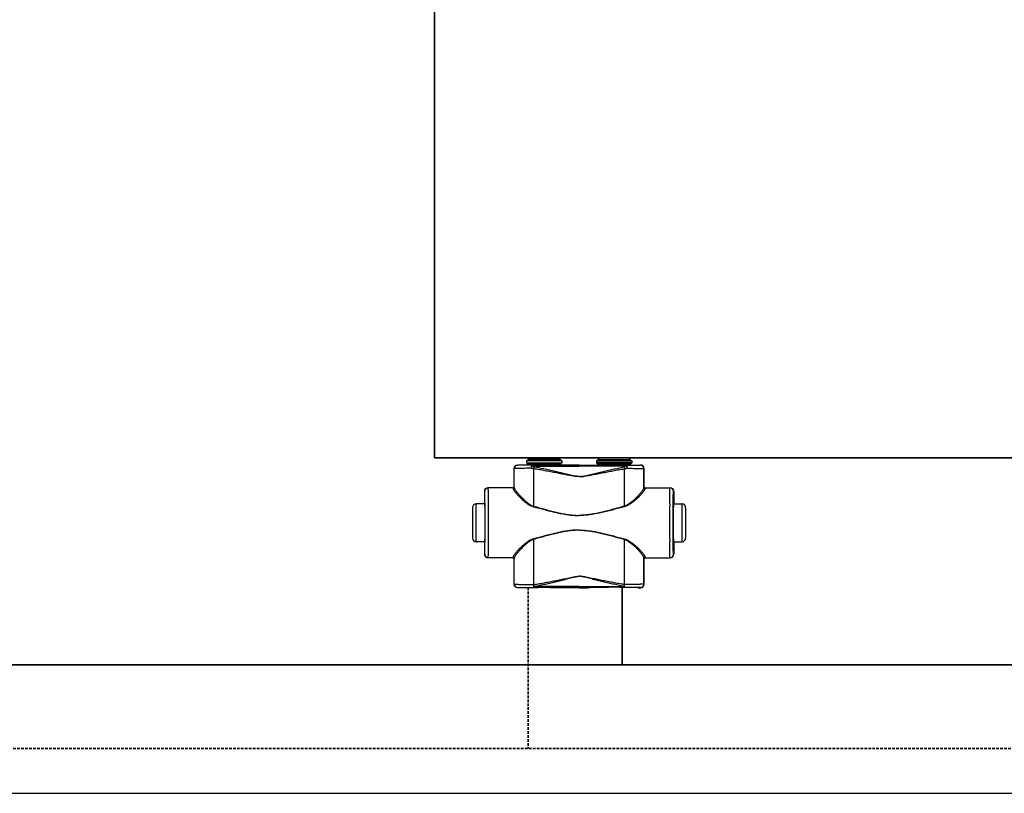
# Model space of a CAD drawing. Header units: millimetres. Extents: x -727 to 69715, y -15705 to 98123.
# Tile 12 of 256: x 3217 to 3921, y -12955 to -12402. Entities that reach past the tile are written whole.
import ezdxf

# ---------------------------------------------------------------- set-up
doc = ezdxf.new("R2010")
doc.units = ezdxf.units.MM
doc.linetypes.add('VERDECKT', pattern=[9.525, 6.35, -3.175])
for name, color, linetype, lineweight in [('UT_POTRUBI - PŘÍVOD', 1, 'Continuous', 35), ('UT_SCHÉMA_PŘÍVOD', 10, 'Continuous', 35), ('UT_SCHÉMA_ZPÁTEČKA', 172, 'VERDECKT', 35), ('UT_ZAŘÍZENÍ - OT', 3, 'Continuous', 35)]:
    doc.layers.add(name, color=color, linetype=linetype, lineweight=lineweight)

msp = doc.modelspace()

# ---------------------------------------------------------------- linework, layer by layer
at = {"color": 0, "linetype": 'Continuous'}
for p, q in [((3603.39, -12715.96), (3580.39, -12715.96)), ((3580.39, -12715.96), (3580.39, -12716.66)), ((3602.29, -12714.86), (3581.49, -12714.86)), ((3603.39, -12715.96), (3603.39, -12716.66)), ((3630.39, -12715.96), (3630.39, -12716.66)), ((3630.39, -12715.96), (3653.39, -12715.96)), ((3631.49, -12714.86), (3652.29, -12714.86)), ((3653.39, -12715.96), (3653.39, -12716.66)), ((3570.51, -12722.58), (3570.39, -12722.46)), ((3570.39, -12735.46), (3570.39, -12722.46)), ((3573.01, -12720.08), (3572.89, -12719.96)), ((3574.54, -12719.96), (3572.89, -12719.96)), ((3574.89, -12720.07), (3574.54, -12719.96)), ((3579.59, -12716.76), (3579.29, -12717.06)), ((3604.49, -12717.06), (3579.29, -12717.06)), ((3579.29, -12717.06), (3579.29, -12718.46)), ((3579.29, -12718.46), (3580.24, -12719.42)), ((3579.29, -12718.46), (3604.49, -12718.46)), ((3604.19, -12716.76), (3579.59, -12716.76)), ((3580.24, -12719.42), (3603.54, -12719.42)), ((3603.39, -12716.66), (3580.39, -12716.66)), ((3580.39, -12719.77), (3603.39, -12719.77)), ((3580.39, -12719.77), (3580.39, -12720.13)), ((3588.04, -12720.15), (3583.19, -12720.15)), ((3583.19, -12720.85), (3583.19, -12720.15)), ((3583.19, -12720.85), (3616.89, -12720.85)), ((3616.89, -12720.15), (3595.74, -12720.15)), ((3603.39, -12719.77), (3603.39, -12720.13)), ((3604.49, -12718.46), (3603.54, -12719.42)), ((3604.19, -12716.76), (3604.49, -12717.06)), ((3604.49, -12717.06), (3604.49, -12718.46)), ((3610.64, -12719.96), (3608.89, -12720.07)), ((3616.89, -12719.96), (3610.64, -12719.96)), ((3616.89, -12719.96), (3623.14, -12719.96)), ((3616.89, -12720.15), (3638.04, -12720.15)), ((3650.59, -12720.85), (3616.89, -12720.85)), ((3623.14, -12719.96), (3624.89, -12720.07)), ((3629.59, -12716.76), (3629.29, -12717.06)), ((3629.29, -12717.06), (3654.49, -12717.06)), ((3629.29, -12717.06), (3629.29, -12718.46)), ((3654.49, -12718.46), (3629.29, -12718.46)), ((3629.29, -12718.46), (3630.24, -12719.42)), ((3629.59, -12716.76), (3654.19, -12716.76)), ((3653.54, -12719.42), (3630.24, -12719.42)), ((3630.39, -12716.66), (3653.39, -12716.66)), ((3653.39, -12719.77), (3630.39, -12719.77)), ((3630.39, -12719.77), (3630.39, -12720.13)), ((3645.74, -12720.15), (3650.59, -12720.15)), ((3650.59, -12720.85), (3650.59, -12720.15)), ((3653.39, -12719.77), (3653.39, -12720.13)), ((3654.49, -12718.46), (3653.54, -12719.42)), ((3654.19, -12716.76), (3654.49, -12717.06)), ((3654.49, -12717.06), (3654.49, -12718.46)), ((3658.89, -12720.07), (3659.24, -12719.96)), ((3659.24, -12719.96), (3660.89, -12719.96)), ((3660.77, -12720.08), (3660.89, -12719.96)), ((3663.27, -12722.58), (3663.39, -12722.46)), ((3663.39, -12735.46), (3663.39, -12722.46)), ((3569.69, -12736.26), (3551.69, -12736.26)), ((3570.39, -12735.46), (3570.49, -12735.46)), ((3663.39, -12735.46), (3663.28, -12735.46)), ((3664.08, -12736.26), (3682.09, -12736.26)), ((3549.4, -12738.76), (3549.19, -12738.76)), ((3549.19, -12738.76), (3549.19, -12746.91)), ((3684.38, -12738.76), (3684.59, -12738.76)), ((3684.59, -12738.76), (3684.59, -12746.91)), ((3540.69, -12750.26), (3540.69, -12772.26)), ((3549.44, -12747.76), (3543.19, -12747.76)), ((3543.19, -12774.76), (3543.19, -12747.76)), ((3549.19, -12746.91), (3549.4, -12747.26)), ((3549.58, -12747.28), (3549.58, -12747.26)), ((3684.2, -12747.28), (3684.2, -12747.26)), ((3684.34, -12747.76), (3690.59, -12747.76)), ((3684.59, -12746.91), (3684.38, -12747.26)), ((3690.59, -12774.76), (3690.59, -12747.76)), ((3693.09, -12750.26), (3693.09, -12772.26)), ((3549.44, -12774.76), (3543.19, -12774.76)), ((3549.4, -12775.26), (3549.19, -12775.61)), ((3549.19, -12775.61), (3549.19, -12783.76)), ((3549.58, -12775.26), (3549.58, -12775.25)), ((3684.2, -12775.26), (3684.2, -12775.25)), ((3684.34, -12774.76), (3690.59, -12774.76)), ((3684.38, -12775.26), (3684.59, -12775.61)), ((3684.59, -12775.61), (3684.59, -12783.76)), ((3549.19, -12783.76), (3549.4, -12783.76)), ((3569.69, -12786.26), (3551.69, -12786.26)), ((3664.08, -12786.26), (3682.09, -12786.26)), ((3684.59, -12783.76), (3684.38, -12783.76)), ((3570.49, -12787.06), (3570.39, -12787.06)), ((3570.39, -12805.16), (3570.39, -12787.06)), ((3663.28, -12787.06), (3663.39, -12787.06)), ((3663.39, -12805.16), (3663.39, -12787.06)), ((3570.39, -12805.16), (3570.51, -12805.04)), ((3572.89, -12807.66), (3573.01, -12807.54)), ((3574.54, -12807.66), (3572.89, -12807.66)), ((3574.89, -12807.56), (3574.54, -12807.66)), ((3584.43, -12805.42), (3584.61, -12805.41)), ((3584.76, -12807.47), (3584.93, -12807.47)), ((3616.89, -12806.72), (3584.93, -12806.72)), ((3584.93, -12807.47), (3584.93, -12806.72)), ((3584.93, -12807.47), (3586.19, -12807.47)), ((3597.58, -12807.47), (3616.89, -12807.47)), ((3610.64, -12807.66), (3608.89, -12807.56)), ((3616.89, -12807.66), (3610.64, -12807.66)), ((3616.89, -12806.72), (3648.85, -12806.72)), ((3636.19, -12807.47), (3616.89, -12807.47)), ((3616.89, -12807.66), (3623.14, -12807.66)), ((3623.14, -12807.66), (3624.89, -12807.56)), ((3648.85, -12807.47), (3647.58, -12807.47)), ((3648.85, -12807.47), (3648.85, -12806.72)), ((3649.02, -12807.47), (3648.85, -12807.47)), ((3649.35, -12805.42), (3649.17, -12805.41)), ((3658.89, -12807.56), (3659.24, -12807.66)), ((3659.24, -12807.66), (3660.89, -12807.66)), ((3660.89, -12807.66), (3660.77, -12807.54)), ((3663.39, -12805.16), (3663.27, -12805.04))]:
    msp.add_line(p, q, dxfattribs=at)
msp.add_line((-727.45, -12954.69), (68024.28, -12954.69))
for centre, radius, start, end in [((3581.49, -12715.96), 1.1, 90, 180), ((3602.29, -12715.96), 1.1, 0, 90), ((3631.49, -12715.96), 1.1, 90, 180), ((3652.29, -12715.96), 1.1, 0, 90), ((3573.01, -12722.58), 2.5, 90.00246, 179.99754), ((3579.89, -12719.77), 0.5, 0, 45), ((3581.49, -12716.66), 1.1, 180, 185.21872), ((3602.29, -12716.66), 1.1, 354.78128, 0), ((3603.89, -12719.77), 0.5, 135, 180), ((3629.89, -12719.77), 0.5, 0, 45), ((3631.49, -12716.66), 1.1, 180, 185.21872), ((3652.29, -12716.66), 1.1, 354.78128, 0), ((3653.89, -12719.77), 0.5, 135, 180), ((3660.77, -12722.58), 2.5, 0.00246, 89.99754), ((3551.9, -12738.76), 2.5, 90.00225, 180.00111), ((3569.69, -12735.46), 0.8, 270.0036, 359.99724), ((3664.08, -12735.46), 0.8, 180.00276, 269.9964), ((3681.88, -12738.76), 2.5, 359.99889, 89.99775), ((3543.19, -12750.26), 2.5, 90, 180), ((1109.73, -12761.26), 2442.41, 359.68325, 0.31675), ((6124.05, -12761.26), 2442.41, 179.68325, 180.31675), ((3690.59, -12750.26), 2.5, 0, 90), ((3543.19, -12772.26), 2.5, 180, 270), ((3690.59, -12772.26), 2.5, 270, 0), ((3551.9, -12783.76), 2.5, 179.99889, 269.99775), ((3569.69, -12787.06), 0.8, 0.00276, 89.9964), ((3664.08, -12787.06), 0.8, 90.0036, 179.99724), ((3681.88, -12783.76), 2.5, 270.00225, 0.00111), ((3573.01, -12805.04), 2.5, 180.00246, 269.99754), ((3660.77, -12805.04), 2.5, 270.00246, 359.99754)]:
    msp.add_arc(centre, radius, start, end, dxfattribs=at)
at = {"color": 0, "linetype": 'Continuous', "extrusion": (0, 0, -1)}
for centre, major_axis, ratio, start_param, end_param in [((3572.89, -12722.46), (-1.77, 1.77), 0.999973, -0.785384, 0.785384), ((3591.89, -12720.07), (-17, 0), 0.005236, 4.941076, 6.283185), ((3591.89, -12720.07), (-17, 0), 0.005236, 3.141593, 4.483702), ((3551.69, -12738.76), (-2.5, 0), 0.999945, 0, 1.570796), ((3569.59, -12735.46), (-0.8, 0), 0.999986, -3.141593, -1.659157), ((3549.4, -12761.26), (0, 14), 0.010472, 0, 3.141593), ((3551.69, -12783.76), (-2.5, 0), 0.999945, -1.570796, 0), ((3569.59, -12787.06), (0.8, 0), 0.999986, -1.395381, 0), ((3572.89, -12805.16), (1.77, 1.77), 0.999973, -3.926977, -2.356208), ((3591.89, -12807.56), (-17, 0), 0.005236, 0, 1.229157), ((3591.89, -12807.56), (-17, 0), 0.005236, 1.912436, 3.141593)]:
    msp.add_ellipse(centre, major_axis=major_axis, ratio=ratio, start_param=start_param, end_param=end_param, dxfattribs=at)
at = {"color": 0, "linetype": 'Continuous'}
for centre, major_axis, ratio, start_param, end_param in [((3641.89, -12720.07), (17, 0), 0.005236, 3.141593, 4.483702), ((3641.89, -12720.07), (17, 0), 0.005236, 4.941076, 6.283185), ((3660.89, -12722.46), (1.77, 1.77), 0.999973, -0.785384, 0.785384), ((3664.19, -12735.46), (0.8, 0), 0.999986, -3.141593, -1.659157), ((3682.09, -12738.76), (2.5, 0), 0.999945, 0, 1.570796), ((3684.38, -12761.26), (0, 14), 0.010472, 0, 3.141593), ((3664.19, -12787.06), (-0.8, 0), 0.999986, -1.395381, 0), ((3682.09, -12783.76), (2.5, 0), 0.999945, -1.570796, 0), ((3641.89, -12807.56), (17, 0), 0.005236, 1.912436, 3.141593), ((3641.89, -12807.56), (17, 0), 0.005236, 0, 1.229157), ((3660.89, -12805.16), (-1.77, 1.77), 0.999973, -3.926977, -2.356208)]:
    msp.add_ellipse(centre, major_axis=major_axis, ratio=ratio, start_param=start_param, end_param=end_param, dxfattribs=at)
for points, knots in [([(3582.57, -12722.27), (3581.74, -12722.28), (3580.13, -12722.29), (3578.17, -12722.31), (3576.7, -12722.33), (3575.7, -12722.34), (3574.77, -12722.36), (3573.92, -12722.38), (3573.15, -12722.4), (3572.48, -12722.42), (3571.9, -12722.45), (3571.48, -12722.47), (3571.2, -12722.49), (3571.02, -12722.5), (3570.87, -12722.51), (3570.75, -12722.53), (3570.65, -12722.54), (3570.58, -12722.55), (3570.54, -12722.57), (3570.51, -12722.58), (3570.51, -12722.58)], [0, 0, 0, 0, 0.207034, 0.39928, 0.488214, 0.57154, 0.648707, 0.71921, 0.782588, 0.838437, 0.886403, 0.926186, 0.942933, 0.957549, 0.970012, 0.98031, 0.988432, 0.994377, 0.998178, 1, 1, 1, 1]), ([(3570.52, -12736), (3570.52, -12734.88), (3570.52, -12730.41), (3570.51, -12725.93), (3570.51, -12722.58)], [0, 0, 0, 0, 0.250733, 1, 1, 1, 1]), ([(3583.19, -12720.15), (3582.48, -12720.15), (3581.13, -12720.15), (3579.47, -12720.15), (3578.23, -12720.14), (3577.38, -12720.14), (3576.6, -12720.13), (3575.88, -12720.13), (3575.24, -12720.12), (3574.67, -12720.12), (3574.18, -12720.11), (3573.83, -12720.11), (3573.59, -12720.1), (3573.44, -12720.1), (3573.31, -12720.1), (3573.21, -12720.1), (3573.14, -12720.09), (3573.09, -12720.09), (3573.06, -12720.09), (3573.04, -12720.09), (3573.03, -12720.09), (3573.02, -12720.09), (3573.01, -12720.09), (3573.01, -12720.08)], [0, 0, 0, 0, 0.207653, 0.400343, 0.489423, 0.572844, 0.650059, 0.720565, 0.783909, 0.839692, 0.887568, 0.927242, 0.943927, 0.958477, 0.970869, 0.981088, 0.989117, 0.992306, 0.994945, 0.997032, 0.998568, 0.999554, 1, 1, 1, 1]), ([(3583.19, -12720.15), (3583.1, -12720.16), (3583, -12720.27), (3582.92, -12720.4), (3582.85, -12720.55), (3582.77, -12720.78), (3582.7, -12721.09), (3582.64, -12721.45), (3582.6, -12721.85), (3582.58, -12722.13), (3582.57, -12722.27)], [0, 0, 0, 0, 0.117156, 0.161001, 0.211236, 0.330442, 0.472834, 0.634922, 0.812344, 1, 1, 1, 1]), ([(3583.19, -12720.85), (3583.06, -12721.06), (3582.83, -12721.52), (3582.66, -12722.01), (3582.57, -12722.27)], [0, 0, 0, 0, 0.464895, 1, 1, 1, 1]), ([(3584.44, -12722.63), (3584.28, -12722.61), (3583.65, -12722.51), (3583.03, -12722.38), (3582.57, -12722.27)], [0, 0, 0, 0, 0.252579, 1, 1, 1, 1]), ([(3584.76, -12721.29), (3584.63, -12721.27), (3584.09, -12721.15), (3583.57, -12720.99), (3583.19, -12720.85)], [0, 0, 0, 0, 0.253704, 1, 1, 1, 1]), ([(3584.76, -12721.29), (3584.7, -12721.5), (3584.58, -12721.94), (3584.48, -12722.39), (3584.44, -12722.63)], [0, 0, 0, 0, 0.464569, 1, 1, 1, 1]), ([(3616.89, -12728.27), (3616.89, -12728.27), (3616.2, -12728.27), (3614.82, -12728.19), (3612.77, -12727.91), (3610.73, -12727.56), (3608.02, -12727.06), (3604.65, -12726.39), (3600.6, -12725.6), (3596.55, -12724.81), (3592.51, -12724.05), (3588.48, -12723.32), (3585.78, -12722.86), (3584.44, -12722.63)], [0.5000015, 0.5000015, 0.5000015, 0.5000015, 0.500002, 0.5313979, 0.5627848, 0.5941575, 0.6255147, 0.6881766, 0.7507583, 0.8132458, 0.8756245, 0.9378805, 1, 1, 1, 1]), ([(3584.45, -12749.41), (3584.45, -12747.17), (3584.45, -12738.24), (3584.44, -12729.32), (3584.44, -12722.63)], [0, 0, 0, 0, 0.250952, 1, 1, 1, 1]), ([(3616.89, -12728.09), (3616.89, -12728.09), (3616.54, -12728.09), (3615.85, -12728.07), (3614.48, -12727.93), (3612.78, -12727.65), (3610.76, -12727.23), (3608.75, -12726.77), (3606.74, -12726.3), (3604.07, -12725.66), (3600.73, -12724.86), (3596.74, -12723.92), (3592.74, -12723), (3588.75, -12722.12), (3586.09, -12721.57), (3584.76, -12721.29)], [0.499995, 0.499995, 0.499995, 0.499995, 0.4999958, 0.5157333, 0.5314718, 0.5629204, 0.5943483, 0.6257534, 0.6571339, 0.6884877, 0.7511054, 0.813586, 0.8759088, 0.9380534, 1, 1, 1, 1]), ([(3595.74, -12720.15), (3595.11, -12720.15), (3593.82, -12720.18), (3591.89, -12720.2), (3589.96, -12720.18), (3588.67, -12720.15), (3588.04, -12720.15)], [0, 0, 0, 0, 0.248355, 0.5, 0.751645, 1, 1, 1, 1]), ([(3616.89, -12728.09), (3616.89, -12728.09), (3617.23, -12728.09), (3617.92, -12728.07), (3619.3, -12727.93), (3621, -12727.65), (3623.02, -12727.23), (3625.03, -12726.77), (3627.04, -12726.3), (3629.71, -12725.66), (3633.05, -12724.86), (3637.04, -12723.92), (3641.04, -12723), (3645.03, -12722.12), (3647.69, -12721.57), (3649.02, -12721.29)], [0.499995, 0.499995, 0.499995, 0.499995, 0.4999958, 0.5157333, 0.5314718, 0.5629204, 0.5943483, 0.6257534, 0.6571339, 0.6884877, 0.7511054, 0.813586, 0.8759088, 0.9380534, 1, 1, 1, 1]), ([(3616.89, -12728.27), (3616.89, -12728.27), (3617.58, -12728.27), (3618.96, -12728.19), (3621.01, -12727.91), (3623.05, -12727.56), (3625.76, -12727.06), (3629.13, -12726.39), (3633.18, -12725.6), (3637.22, -12724.81), (3641.26, -12724.05), (3645.3, -12723.32), (3648, -12722.86), (3649.34, -12722.63)], [0.5000015, 0.5000015, 0.5000015, 0.5000015, 0.500002, 0.5313979, 0.5627848, 0.5941575, 0.6255147, 0.6881766, 0.7507583, 0.8132458, 0.8756245, 0.9378805, 1, 1, 1, 1]), ([(3638.04, -12720.15), (3638.67, -12720.15), (3639.96, -12720.18), (3641.89, -12720.2), (3643.82, -12720.18), (3645.11, -12720.15), (3645.74, -12720.15)], [0, 0, 0, 0, 0.248355, 0.5, 0.751645, 1, 1, 1, 1]), ([(3649.02, -12721.29), (3649.15, -12721.27), (3649.68, -12721.15), (3650.21, -12720.99), (3650.59, -12720.85)], [0, 0, 0, 0, 0.253704, 1, 1, 1, 1]), ([(3649.02, -12721.29), (3649.08, -12721.5), (3649.2, -12721.94), (3649.3, -12722.39), (3649.34, -12722.63)], [0, 0, 0, 0, 0.464569, 1, 1, 1, 1]), ([(3649.33, -12749.41), (3649.33, -12747.17), (3649.33, -12738.24), (3649.34, -12729.32), (3649.34, -12722.63)], [0, 0, 0, 0, 0.250952, 1, 1, 1, 1]), ([(3649.34, -12722.63), (3649.5, -12722.61), (3650.13, -12722.51), (3650.75, -12722.38), (3651.21, -12722.27)], [0, 0, 0, 0, 0.252579, 1, 1, 1, 1]), ([(3650.59, -12720.15), (3651.29, -12720.15), (3652.65, -12720.15), (3654.31, -12720.15), (3655.55, -12720.14), (3656.4, -12720.14), (3657.18, -12720.13), (3657.9, -12720.13), (3658.54, -12720.12), (3659.11, -12720.12), (3659.6, -12720.11), (3659.95, -12720.11), (3660.19, -12720.1), (3660.34, -12720.1), (3660.46, -12720.1), (3660.57, -12720.1), (3660.64, -12720.09), (3660.69, -12720.09), (3660.71, -12720.09), (3660.74, -12720.09), (3660.75, -12720.09), (3660.76, -12720.09), (3660.77, -12720.09), (3660.77, -12720.08)], [0, 0, 0, 0, 0.207653, 0.400343, 0.489423, 0.572844, 0.650059, 0.720565, 0.783909, 0.839692, 0.887568, 0.927242, 0.943927, 0.958477, 0.970869, 0.981088, 0.989117, 0.992306, 0.994945, 0.997032, 0.998568, 0.999554, 1, 1, 1, 1]), ([(3650.59, -12720.15), (3650.68, -12720.16), (3650.78, -12720.27), (3650.86, -12720.4), (3650.93, -12720.55), (3651, -12720.78), (3651.08, -12721.09), (3651.14, -12721.45), (3651.18, -12721.85), (3651.2, -12722.13), (3651.21, -12722.27)], [0, 0, 0, 0, 0.117156, 0.161001, 0.211236, 0.330442, 0.472834, 0.634922, 0.812344, 1, 1, 1, 1]), ([(3650.59, -12720.85), (3650.72, -12721.06), (3650.94, -12721.52), (3651.12, -12722.01), (3651.21, -12722.27)], [0, 0, 0, 0, 0.464895, 1, 1, 1, 1]), ([(3651.21, -12722.27), (3652.04, -12722.28), (3653.65, -12722.29), (3655.61, -12722.31), (3657.08, -12722.33), (3658.08, -12722.34), (3659.01, -12722.36), (3659.86, -12722.38), (3660.62, -12722.4), (3661.3, -12722.42), (3661.87, -12722.45), (3662.3, -12722.47), (3662.58, -12722.49), (3662.76, -12722.5), (3662.91, -12722.51), (3663.03, -12722.53), (3663.13, -12722.54), (3663.2, -12722.55), (3663.24, -12722.57), (3663.27, -12722.58), (3663.27, -12722.58)], [0, 0, 0, 0, 0.207034, 0.39928, 0.488214, 0.57154, 0.648707, 0.71921, 0.782588, 0.838437, 0.886403, 0.926186, 0.942933, 0.957549, 0.970012, 0.98031, 0.988432, 0.994377, 0.998178, 1, 1, 1, 1]), ([(3663.26, -12736), (3663.26, -12734.88), (3663.26, -12730.41), (3663.26, -12725.93), (3663.27, -12722.58)], [0, 0, 0, 0, 0.250733, 1, 1, 1, 1]), ([(3552.1, -12747.76), (3552.09, -12746.92), (3552.08, -12745.32), (3552.06, -12743.39), (3552.05, -12741.97), (3552.04, -12741.02), (3552.03, -12740.14), (3552.01, -12739.35), (3552, -12738.65), (3551.99, -12738.03), (3551.97, -12737.5), (3551.96, -12737.12), (3551.95, -12736.87), (3551.94, -12736.71), (3551.94, -12736.57), (3551.93, -12736.47), (3551.92, -12736.38), (3551.92, -12736.32), (3551.91, -12736.28), (3551.9, -12736.27), (3551.9, -12736.26), (3551.9, -12736.26)], [0, 0, 0, 0, 0.218984, 0.416191, 0.505653, 0.588551, 0.664564, 0.733396, 0.794781, 0.848478, 0.894279, 0.932006, 0.947796, 0.961515, 0.973152, 0.982695, 0.990138, 0.995479, 0.998726, 0.999584, 1, 1, 1, 1]), ([(3569.69, -12736.26), (3569.7, -12736.26), (3569.7, -12736.27), (3569.7, -12736.27), (3569.7, -12736.28), (3569.7, -12736.3), (3569.7, -12736.34), (3569.71, -12736.4), (3569.71, -12736.47), (3569.72, -12736.56), (3569.72, -12736.66), (3569.72, -12736.74), (3569.72, -12736.78)], [0, 0, 0, 0, 0.005122, 0.017304, 0.037118, 0.064661, 0.143035, 0.252499, 0.393016, 0.564526, 0.766907, 1, 1, 1, 1]), ([(3570.52, -12736), (3570.52, -12736.1), (3570.48, -12736.31), (3570.3, -12736.57), (3570.03, -12736.74), (3569.83, -12736.78), (3569.72, -12736.78)], [0, 0, 0, 0, 0.247572, 0.496581, 0.747591, 1, 1, 1, 1]), ([(3569.72, -12736.78), (3569.72, -12736.85), (3569.75, -12736.99), (3569.82, -12737.21), (3569.93, -12737.46), (3570.14, -12737.84), (3570.49, -12738.39), (3571.02, -12739.09), (3571.67, -12739.88), (3572.7, -12741.06), (3574.2, -12742.64), (3576.25, -12744.6), (3578.16, -12746.25), (3579.85, -12747.51), (3581.71, -12748.72), (3583.26, -12749.44), (3584.35, -12749.74)], [0, 0, 0, 0, 0.009694, 0.02127, 0.034861, 0.050494, 0.087694, 0.13227, 0.183417, 0.240322, 0.368483, 0.511765, 0.666448, 0.747227, 0.829948, 1, 1, 1, 1]), ([(3570.49, -12735.46), (3570.5, -12735.46), (3570.5, -12735.47), (3570.5, -12735.47), (3570.5, -12735.48), (3570.5, -12735.5), (3570.5, -12735.54), (3570.51, -12735.6), (3570.51, -12735.68), (3570.51, -12735.77), (3570.52, -12735.88), (3570.52, -12735.96), (3570.52, -12736)], [0, 0, 0, 0, 0.005057, 0.017214, 0.037015, 0.06455, 0.142921, 0.252392, 0.392925, 0.564459, 0.766871, 1, 1, 1, 1]), ([(3570.52, -12736), (3570.52, -12736.07), (3570.54, -12736.21), (3570.61, -12736.44), (3570.72, -12736.7), (3570.91, -12737.11), (3571.25, -12737.67), (3571.75, -12738.4), (3572.36, -12739.2), (3573.33, -12740.42), (3574.75, -12742.04), (3576.68, -12744.06), (3578.49, -12745.75), (3580.11, -12747.06), (3581.89, -12748.32), (3583.38, -12749.1), (3584.45, -12749.41)], [0, 0, 0, 0, 0.010286, 0.022433, 0.036551, 0.052653, 0.090607, 0.135698, 0.187142, 0.244158, 0.372094, 0.514728, 0.6685, 0.748767, 0.830965, 1, 1, 1, 1]), ([(3663.26, -12736), (3663.26, -12736.07), (3663.24, -12736.21), (3663.17, -12736.44), (3663.06, -12736.7), (3662.87, -12737.11), (3662.53, -12737.67), (3662.03, -12738.4), (3661.42, -12739.2), (3660.45, -12740.42), (3659.03, -12742.04), (3657.1, -12744.06), (3655.29, -12745.75), (3653.67, -12747.06), (3651.89, -12748.32), (3650.4, -12749.1), (3649.33, -12749.41)], [0, 0, 0, 0, 0.010286, 0.022433, 0.036551, 0.052653, 0.090607, 0.135698, 0.187142, 0.244158, 0.372094, 0.514728, 0.6685, 0.748767, 0.830965, 1, 1, 1, 1]), ([(3664.06, -12736.78), (3664.06, -12736.85), (3664.03, -12736.99), (3663.96, -12737.21), (3663.85, -12737.46), (3663.64, -12737.84), (3663.29, -12738.39), (3662.76, -12739.09), (3662.11, -12739.88), (3661.08, -12741.06), (3659.57, -12742.64), (3657.53, -12744.6), (3655.62, -12746.25), (3653.92, -12747.51), (3652.07, -12748.72), (3650.52, -12749.44), (3649.43, -12749.74)], [0, 0, 0, 0, 0.009694, 0.02127, 0.034861, 0.050494, 0.087694, 0.13227, 0.183417, 0.240322, 0.368483, 0.511765, 0.666448, 0.747227, 0.829948, 1, 1, 1, 1]), ([(3663.28, -12735.46), (3663.28, -12735.46), (3663.28, -12735.47), (3663.28, -12735.47), (3663.28, -12735.48), (3663.28, -12735.5), (3663.27, -12735.54), (3663.27, -12735.6), (3663.27, -12735.68), (3663.26, -12735.77), (3663.26, -12735.88), (3663.26, -12735.96), (3663.26, -12736)], [0, 0, 0, 0, 0.005057, 0.017214, 0.037015, 0.06455, 0.142921, 0.252392, 0.392925, 0.564459, 0.766871, 1, 1, 1, 1]), ([(3663.26, -12736), (3663.26, -12736.1), (3663.3, -12736.31), (3663.48, -12736.57), (3663.74, -12736.74), (3663.95, -12736.78), (3664.06, -12736.78)], [0, 0, 0, 0, 0.247572, 0.496581, 0.747591, 1, 1, 1, 1]), ([(3664.08, -12736.26), (3664.08, -12736.26), (3664.08, -12736.27), (3664.08, -12736.27), (3664.08, -12736.28), (3664.08, -12736.3), (3664.07, -12736.34), (3664.07, -12736.4), (3664.07, -12736.47), (3664.06, -12736.56), (3664.06, -12736.66), (3664.06, -12736.74), (3664.06, -12736.78)], [0, 0, 0, 0, 0.005122, 0.017304, 0.037118, 0.064661, 0.143035, 0.252499, 0.393016, 0.564526, 0.766907, 1, 1, 1, 1]), ([(3681.68, -12747.76), (3681.69, -12746.92), (3681.7, -12745.32), (3681.71, -12743.39), (3681.73, -12741.97), (3681.74, -12741.02), (3681.75, -12740.14), (3681.77, -12739.35), (3681.78, -12738.65), (3681.79, -12738.03), (3681.81, -12737.5), (3681.82, -12737.12), (3681.83, -12736.87), (3681.84, -12736.71), (3681.84, -12736.57), (3681.85, -12736.47), (3681.86, -12736.38), (3681.86, -12736.32), (3681.87, -12736.28), (3681.87, -12736.27), (3681.88, -12736.26), (3681.88, -12736.26)], [0, 0, 0, 0, 0.218984, 0.416191, 0.505653, 0.588551, 0.664564, 0.733396, 0.794781, 0.848478, 0.894279, 0.932006, 0.947796, 0.961515, 0.973152, 0.982695, 0.990138, 0.995479, 0.998726, 0.999584, 1, 1, 1, 1]), ([(3549.58, -12747.26), (3549.58, -12746.63), (3549.57, -12745.44), (3549.55, -12744), (3549.54, -12742.94), (3549.53, -12742.24), (3549.51, -12741.6), (3549.5, -12741.02), (3549.49, -12740.5), (3549.48, -12740.05), (3549.47, -12739.67), (3549.45, -12739.39), (3549.45, -12739.2), (3549.44, -12739.09), (3549.43, -12738.99), (3549.43, -12738.91), (3549.42, -12738.85), (3549.41, -12738.8), (3549.41, -12738.78), (3549.4, -12738.76), (3549.4, -12738.76)], [0, 0, 0, 0, 0.221931, 0.420259, 0.509783, 0.592499, 0.668149, 0.736495, 0.797321, 0.850436, 0.895675, 0.932895, 0.948462, 0.961984, 0.973451, 0.982856, 0.990196, 0.99547, 0.998697, 1, 1, 1, 1]), ([(3684.2, -12747.26), (3684.2, -12746.63), (3684.21, -12745.44), (3684.23, -12744), (3684.24, -12742.94), (3684.25, -12742.24), (3684.26, -12741.6), (3684.28, -12741.02), (3684.29, -12740.5), (3684.3, -12740.05), (3684.31, -12739.67), (3684.32, -12739.39), (3684.33, -12739.2), (3684.34, -12739.09), (3684.35, -12738.99), (3684.35, -12738.91), (3684.36, -12738.85), (3684.37, -12738.8), (3684.37, -12738.78), (3684.38, -12738.76), (3684.38, -12738.76)], [0, 0, 0, 0, 0.221931, 0.420259, 0.509783, 0.592499, 0.668149, 0.736495, 0.797321, 0.850436, 0.895675, 0.932895, 0.948462, 0.961984, 0.973451, 0.982856, 0.990196, 0.99547, 0.998697, 1, 1, 1, 1]), ([(3549.58, -12775.25), (3549.6, -12773.06), (3549.63, -12768.39), (3549.64, -12761.26), (3549.63, -12754.13), (3549.6, -12749.47), (3549.58, -12747.28)], [0, 0, 0, 0, 0.235226, 0.499987, 0.764754, 1, 1, 1, 1]), ([(3584.45, -12749.41), (3584.44, -12749.44), (3584.41, -12749.55), (3584.38, -12749.66), (3584.35, -12749.74)], [0, 0, 0, 0, 0.258378, 1, 1, 1, 1]), ([(3584.35, -12749.74), (3587.01, -12750.45), (3591.01, -12751.53), (3596.37, -12752.9), (3600.41, -12753.87), (3604.48, -12754.75), (3608.58, -12755.48), (3612.03, -12755.89), (3614.8, -12756.07), (3616.19, -12756.1), (3616.89, -12756.1), (3616.89, -12756.1)], [0, 0, 0, 0, 0.1245061, 0.1869228, 0.2494269, 0.3120016, 0.3746311, 0.4372993, 0.4686472, 0.4999998, 0.5, 0.5, 0.5, 0.5]), ([(3584.45, -12749.41), (3587.1, -12750.14), (3591.09, -12751.25), (3596.42, -12752.66), (3600.45, -12753.66), (3604.51, -12754.56), (3608.6, -12755.31), (3612.04, -12755.74), (3614.81, -12755.92), (3616.2, -12755.95), (3616.89, -12755.95), (3616.89, -12755.95)], [0, 0, 0, 0, 0.1244767, 0.1868883, 0.2493924, 0.3119715, 0.3746087, 0.437287, 0.4686409, 0.4999998, 0.5, 0.5, 0.5, 0.5]), ([(3649.33, -12749.41), (3646.67, -12750.14), (3642.69, -12751.25), (3637.35, -12752.66), (3633.33, -12753.66), (3629.27, -12754.56), (3625.18, -12755.31), (3621.74, -12755.74), (3618.97, -12755.92), (3617.58, -12755.95), (3616.89, -12755.95), (3616.89, -12755.95)], [0, 0, 0, 0, 0.1244767, 0.1868883, 0.2493924, 0.3119715, 0.3746087, 0.437287, 0.4686409, 0.4999998, 0.5, 0.5, 0.5, 0.5]), ([(3649.43, -12749.74), (3646.77, -12750.45), (3642.76, -12751.53), (3637.41, -12752.9), (3633.37, -12753.87), (3629.3, -12754.75), (3625.2, -12755.48), (3621.75, -12755.89), (3618.97, -12756.07), (3617.58, -12756.1), (3616.89, -12756.1), (3616.89, -12756.1)], [0, 0, 0, 0, 0.1245061, 0.1869228, 0.2494269, 0.3120016, 0.3746311, 0.4372993, 0.4686472, 0.4999998, 0.5, 0.5, 0.5, 0.5]), ([(3649.33, -12749.41), (3649.34, -12749.44), (3649.37, -12749.55), (3649.4, -12749.66), (3649.43, -12749.74)], [0, 0, 0, 0, 0.258378, 1, 1, 1, 1]), ([(3684.2, -12775.25), (3684.18, -12773.06), (3684.15, -12768.39), (3684.14, -12761.26), (3684.15, -12754.13), (3684.18, -12749.47), (3684.2, -12747.28)], [0, 0, 0, 0, 0.235226, 0.499987, 0.764754, 1, 1, 1, 1]), ([(3616.89, -12766.43), (3615.5, -12766.43), (3612.72, -12766.55), (3608.58, -12767.05), (3604.48, -12767.77), (3600.41, -12768.65), (3596.37, -12769.63), (3591.01, -12770.99), (3587.01, -12772.07), (3584.35, -12772.79)], [0.5, 0.5, 0.5, 0.5, 0.5626889, 0.6253582, 0.6879892, 0.7505657, 0.8130716, 0.8754902, 1, 1, 1, 1]), ([(3616.89, -12766.58), (3615.5, -12766.58), (3612.73, -12766.7), (3608.6, -12767.21), (3604.51, -12767.96), (3600.45, -12768.87), (3596.42, -12769.87), (3591.09, -12771.28), (3587.1, -12772.38), (3584.45, -12773.12)], [0.5, 0.5, 0.5, 0.5, 0.5627005, 0.6253799, 0.6880187, 0.7505997, 0.8131057, 0.8755193, 1, 1, 1, 1]), ([(3616.89, -12766.43), (3618.28, -12766.43), (3621.06, -12766.55), (3625.2, -12767.05), (3629.3, -12767.77), (3633.37, -12768.65), (3637.41, -12769.63), (3642.76, -12770.99), (3646.77, -12772.07), (3649.43, -12772.79)], [0.5, 0.5, 0.5, 0.5, 0.5626889, 0.6253582, 0.6879892, 0.7505657, 0.8130716, 0.8754902, 1, 1, 1, 1]), ([(3616.89, -12766.58), (3618.28, -12766.58), (3621.05, -12766.7), (3625.18, -12767.21), (3629.27, -12767.96), (3633.33, -12768.87), (3637.35, -12769.87), (3642.69, -12771.28), (3646.67, -12772.38), (3649.33, -12773.12)], [0.5, 0.5, 0.5, 0.5, 0.5627005, 0.6253799, 0.6880187, 0.7505997, 0.8131057, 0.8755193, 1, 1, 1, 1]), ([(3549.4, -12783.76), (3549.4, -12783.76), (3549.41, -12783.75), (3549.41, -12783.72), (3549.42, -12783.68), (3549.43, -12783.61), (3549.43, -12783.53), (3549.44, -12783.44), (3549.45, -12783.32), (3549.45, -12783.13), (3549.47, -12782.86), (3549.48, -12782.47), (3549.49, -12782.02), (3549.5, -12781.51), (3549.51, -12780.92), (3549.53, -12780.28), (3549.54, -12779.58), (3549.55, -12778.53), (3549.57, -12777.08), (3549.58, -12775.89), (3549.58, -12775.26)], [0, 0, 0, 0, 0.001303, 0.00453, 0.009804, 0.017144, 0.026549, 0.038016, 0.051538, 0.067105, 0.104325, 0.149564, 0.202679, 0.263505, 0.331851, 0.407501, 0.490217, 0.579741, 0.778069, 1, 1, 1, 1]), ([(3551.9, -12786.26), (3551.9, -12786.26), (3551.9, -12786.26), (3551.91, -12786.24), (3551.92, -12786.2), (3551.92, -12786.14), (3551.93, -12786.06), (3551.94, -12785.95), (3551.94, -12785.82), (3551.95, -12785.66), (3551.96, -12785.4), (3551.97, -12785.02), (3551.99, -12784.49), (3552, -12783.88), (3552.01, -12783.17), (3552.03, -12782.38), (3552.04, -12781.51), (3552.05, -12780.56), (3552.06, -12779.14), (3552.08, -12777.2), (3552.09, -12775.6), (3552.1, -12774.76)], [0, 0, 0, 0, 0.000416, 0.001274, 0.004521, 0.009862, 0.017305, 0.026849, 0.038485, 0.052204, 0.067994, 0.105721, 0.151522, 0.205219, 0.266604, 0.335437, 0.411449, 0.494347, 0.58381, 0.781016, 1, 1, 1, 1]), ([(3584.35, -12772.79), (3583.26, -12773.08), (3581.71, -12773.81), (3579.85, -12775.01), (3578.16, -12776.28), (3576.25, -12777.92), (3574.2, -12779.88), (3572.7, -12781.47), (3571.67, -12782.65), (3571.02, -12783.43), (3570.49, -12784.14), (3570.14, -12784.68), (3569.93, -12785.07), (3569.82, -12785.32), (3569.75, -12785.54), (3569.72, -12785.68), (3569.72, -12785.74)], [0, 0, 0, 0, 0.170052, 0.252774, 0.333553, 0.488235, 0.631517, 0.759678, 0.816583, 0.86773, 0.912306, 0.949506, 0.965139, 0.978731, 0.990306, 1, 1, 1, 1]), ([(3584.45, -12773.12), (3583.38, -12773.43), (3581.89, -12774.2), (3580.11, -12775.46), (3578.49, -12776.77), (3576.68, -12778.46), (3574.75, -12780.48), (3573.33, -12782.11), (3572.36, -12783.32), (3571.75, -12784.13), (3571.25, -12784.86), (3570.91, -12785.42), (3570.72, -12785.82), (3570.61, -12786.08), (3570.54, -12786.31), (3570.52, -12786.46), (3570.52, -12786.53)], [0, 0, 0, 0, 0.169036, 0.251233, 0.3315, 0.485272, 0.627906, 0.755842, 0.812858, 0.864302, 0.909393, 0.947347, 0.963449, 0.977567, 0.989714, 1, 1, 1, 1]), ([(3584.45, -12773.12), (3584.44, -12773.09), (3584.41, -12772.98), (3584.38, -12772.87), (3584.35, -12772.79)], [0, 0, 0, 0, 0.258378, 1, 1, 1, 1]), ([(3584.43, -12805.42), (3584.43, -12802.74), (3584.44, -12791.97), (3584.45, -12781.21), (3584.45, -12773.12)], [0, 0, 0, 0, 0.248459, 1, 1, 1, 1]), ([(3649.33, -12773.12), (3649.34, -12773.09), (3649.37, -12772.98), (3649.4, -12772.87), (3649.43, -12772.79)], [0, 0, 0, 0, 0.258378, 1, 1, 1, 1]), ([(3649.33, -12773.12), (3650.4, -12773.43), (3651.89, -12774.2), (3653.67, -12775.46), (3655.29, -12776.77), (3657.1, -12778.46), (3659.03, -12780.48), (3660.45, -12782.11), (3661.42, -12783.32), (3662.03, -12784.13), (3662.53, -12784.86), (3662.87, -12785.42), (3663.06, -12785.82), (3663.17, -12786.08), (3663.24, -12786.31), (3663.26, -12786.46), (3663.26, -12786.53)], [0, 0, 0, 0, 0.169036, 0.251233, 0.3315, 0.485272, 0.627906, 0.755842, 0.812858, 0.864302, 0.909393, 0.947347, 0.963449, 0.977567, 0.989714, 1, 1, 1, 1]), ([(3649.35, -12805.42), (3649.34, -12802.74), (3649.34, -12791.97), (3649.33, -12781.21), (3649.33, -12773.12)], [0, 0, 0, 0, 0.248459, 1, 1, 1, 1]), ([(3649.43, -12772.79), (3650.52, -12773.08), (3652.07, -12773.81), (3653.92, -12775.01), (3655.62, -12776.28), (3657.53, -12777.92), (3659.57, -12779.88), (3661.08, -12781.47), (3662.11, -12782.65), (3662.76, -12783.43), (3663.29, -12784.14), (3663.64, -12784.68), (3663.85, -12785.07), (3663.96, -12785.32), (3664.03, -12785.54), (3664.06, -12785.68), (3664.06, -12785.74)], [0, 0, 0, 0, 0.170052, 0.252774, 0.333553, 0.488235, 0.631517, 0.759678, 0.816583, 0.86773, 0.912306, 0.949506, 0.965139, 0.978731, 0.990306, 1, 1, 1, 1]), ([(3681.88, -12786.26), (3681.88, -12786.26), (3681.87, -12786.26), (3681.87, -12786.24), (3681.86, -12786.2), (3681.86, -12786.14), (3681.85, -12786.06), (3681.84, -12785.95), (3681.84, -12785.82), (3681.83, -12785.66), (3681.82, -12785.4), (3681.81, -12785.02), (3681.79, -12784.49), (3681.78, -12783.88), (3681.77, -12783.17), (3681.75, -12782.38), (3681.74, -12781.51), (3681.73, -12780.56), (3681.71, -12779.14), (3681.7, -12777.2), (3681.69, -12775.6), (3681.68, -12774.76)], [0, 0, 0, 0, 0.000416, 0.001274, 0.004521, 0.009862, 0.017305, 0.026849, 0.038485, 0.052204, 0.067994, 0.105721, 0.151522, 0.205219, 0.266604, 0.335437, 0.411449, 0.494347, 0.58381, 0.781016, 1, 1, 1, 1]), ([(3684.38, -12783.76), (3684.38, -12783.76), (3684.37, -12783.75), (3684.37, -12783.72), (3684.36, -12783.68), (3684.35, -12783.61), (3684.35, -12783.53), (3684.34, -12783.44), (3684.33, -12783.32), (3684.32, -12783.13), (3684.31, -12782.86), (3684.3, -12782.47), (3684.29, -12782.02), (3684.28, -12781.51), (3684.26, -12780.92), (3684.25, -12780.28), (3684.24, -12779.58), (3684.23, -12778.53), (3684.21, -12777.08), (3684.2, -12775.89), (3684.2, -12775.26)], [0, 0, 0, 0, 0.001303, 0.00453, 0.009804, 0.017144, 0.026549, 0.038016, 0.051538, 0.067105, 0.104325, 0.149564, 0.202679, 0.263505, 0.331851, 0.407501, 0.490217, 0.579741, 0.778069, 1, 1, 1, 1]), ([(3569.72, -12785.74), (3569.72, -12785.78), (3569.72, -12785.86), (3569.72, -12785.96), (3569.71, -12786.05), (3569.71, -12786.13), (3569.7, -12786.18), (3569.7, -12786.22), (3569.7, -12786.24), (3569.7, -12786.25), (3569.7, -12786.26), (3569.7, -12786.26), (3569.69, -12786.26)], [0, 0, 0, 0, 0.233093, 0.435474, 0.606984, 0.747501, 0.856965, 0.935339, 0.962882, 0.982696, 0.994878, 1, 1, 1, 1]), ([(3570.52, -12786.53), (3570.52, -12786.42), (3570.48, -12786.22), (3570.3, -12785.96), (3570.03, -12785.78), (3569.83, -12785.74), (3569.72, -12785.74)], [0, 0, 0, 0, 0.247572, 0.496581, 0.747591, 1, 1, 1, 1]), ([(3570.52, -12786.53), (3570.52, -12786.57), (3570.52, -12786.65), (3570.51, -12786.75), (3570.51, -12786.85), (3570.51, -12786.92), (3570.5, -12786.98), (3570.5, -12787.02), (3570.5, -12787.04), (3570.5, -12787.05), (3570.5, -12787.06), (3570.5, -12787.06), (3570.49, -12787.06)], [0, 0, 0, 0, 0.23313, 0.435541, 0.607074, 0.747608, 0.857079, 0.93545, 0.962985, 0.982786, 0.994943, 1, 1, 1, 1]), ([(3570.51, -12805.04), (3570.51, -12803.51), (3570.51, -12797.34), (3570.52, -12791.16), (3570.52, -12786.53)], [0, 0, 0, 0, 0.248801, 1, 1, 1, 1]), ([(3663.26, -12786.53), (3663.26, -12786.42), (3663.3, -12786.22), (3663.48, -12785.96), (3663.74, -12785.78), (3663.95, -12785.74), (3664.06, -12785.74)], [0, 0, 0, 0, 0.247572, 0.496581, 0.747591, 1, 1, 1, 1]), ([(3663.27, -12805.04), (3663.27, -12803.51), (3663.26, -12797.34), (3663.26, -12791.16), (3663.26, -12786.53)], [0, 0, 0, 0, 0.248801, 1, 1, 1, 1]), ([(3663.26, -12786.53), (3663.26, -12786.57), (3663.26, -12786.65), (3663.26, -12786.75), (3663.27, -12786.85), (3663.27, -12786.92), (3663.27, -12786.98), (3663.28, -12787.02), (3663.28, -12787.04), (3663.28, -12787.05), (3663.28, -12787.06), (3663.28, -12787.06), (3663.28, -12787.06)], [0, 0, 0, 0, 0.23313, 0.435541, 0.607074, 0.747608, 0.857079, 0.93545, 0.962985, 0.982786, 0.994943, 1, 1, 1, 1]), ([(3664.06, -12785.74), (3664.06, -12785.78), (3664.06, -12785.86), (3664.06, -12785.96), (3664.07, -12786.05), (3664.07, -12786.13), (3664.07, -12786.18), (3664.08, -12786.22), (3664.08, -12786.24), (3664.08, -12786.25), (3664.08, -12786.26), (3664.08, -12786.26), (3664.08, -12786.26)], [0, 0, 0, 0, 0.233093, 0.435474, 0.606984, 0.747501, 0.856965, 0.935339, 0.962882, 0.982696, 0.994878, 1, 1, 1, 1]), ([(3584.61, -12805.41), (3585.95, -12805.19), (3588.64, -12804.73), (3592.66, -12804.01), (3596.69, -12803.25), (3600.04, -12802.59), (3602.73, -12802.05), (3604.74, -12801.65), (3606.76, -12801.23), (3608.77, -12800.82), (3610.79, -12800.4), (3612.47, -12800.06), (3613.82, -12799.79), (3615.17, -12799.55), (3616.2, -12799.41), (3616.89, -12799.41)], [0, 0, 0, 0, 0.0621172, 0.1243716, 0.1867502, 0.2492392, 0.2805207, 0.3118245, 0.3431487, 0.3744915, 0.4058513, 0.4372266, 0.4529199, 0.4686172, 0.5, 0.5, 0.5, 0.5]), ([(3584.93, -12806.72), (3586.26, -12806.46), (3588.92, -12805.91), (3592.89, -12805.03), (3596.88, -12804.12), (3600.19, -12803.33), (3602.85, -12802.68), (3604.84, -12802.19), (3606.84, -12801.69), (3608.83, -12801.19), (3610.83, -12800.69), (3612.5, -12800.27), (3613.84, -12799.95), (3615.18, -12799.66), (3616.2, -12799.48), (3616.89, -12799.48)], [0, 0, 0, 0, 0.0619437, 0.1240868, 0.1864104, 0.2488944, 0.2801902, 0.3115184, 0.3428764, 0.3742614, 0.4056711, 0.4371032, 0.4528275, 0.4685577, 0.5, 0.5, 0.5, 0.5]), ([(3649.17, -12805.41), (3647.83, -12805.19), (3645.14, -12804.73), (3641.12, -12804.01), (3637.09, -12803.25), (3633.74, -12802.59), (3631.05, -12802.05), (3629.04, -12801.65), (3627.02, -12801.23), (3625, -12800.82), (3622.99, -12800.4), (3621.3, -12800.06), (3619.96, -12799.79), (3618.6, -12799.55), (3617.58, -12799.41), (3616.89, -12799.41)], [0, 0, 0, 0, 0.0621172, 0.1243716, 0.1867502, 0.2492392, 0.2805207, 0.3118245, 0.3431487, 0.3744915, 0.4058513, 0.4372266, 0.4529199, 0.4686172, 0.5, 0.5, 0.5, 0.5]), ([(3648.85, -12806.72), (3647.52, -12806.46), (3644.86, -12805.91), (3640.88, -12805.03), (3636.9, -12804.12), (3633.58, -12803.33), (3630.93, -12802.68), (3628.93, -12802.19), (3626.94, -12801.69), (3624.94, -12801.19), (3622.95, -12800.69), (3621.28, -12800.27), (3619.94, -12799.95), (3618.6, -12799.66), (3617.57, -12799.48), (3616.89, -12799.48)], [0, 0, 0, 0, 0.0619437, 0.1240868, 0.1864104, 0.2488944, 0.2801902, 0.3115184, 0.3428764, 0.3742614, 0.4056711, 0.4371032, 0.4528275, 0.4685577, 0.5, 0.5, 0.5, 0.5]), ([(3570.51, -12805.04), (3570.51, -12805.05), (3570.54, -12805.07), (3570.59, -12805.08), (3570.67, -12805.1), (3570.79, -12805.12), (3570.93, -12805.13), (3571.11, -12805.15), (3571.32, -12805.17), (3571.65, -12805.19), (3572.15, -12805.22), (3572.83, -12805.24), (3573.62, -12805.27), (3574.51, -12805.3), (3575.5, -12805.32), (3576.58, -12805.34), (3577.75, -12805.36), (3579.43, -12805.38), (3581.67, -12805.4), (3583.49, -12805.41), (3584.43, -12805.42)], [0, 0, 0, 0, 0.001901, 0.0058, 0.011886, 0.020197, 0.030732, 0.043479, 0.058422, 0.075536, 0.116153, 0.165047, 0.22186, 0.286169, 0.35749, 0.43527, 0.518903, 0.607727, 0.798032, 1, 1, 1, 1]), ([(3573.01, -12807.54), (3573.01, -12807.54), (3573.01, -12807.54), (3573.03, -12807.54), (3573.04, -12807.54), (3573.07, -12807.54), (3573.1, -12807.54), (3573.16, -12807.53), (3573.24, -12807.53), (3573.36, -12807.53), (3573.51, -12807.53), (3573.69, -12807.52), (3573.89, -12807.52), (3574.11, -12807.52), (3574.46, -12807.51), (3574.96, -12807.51), (3575.62, -12807.5), (3576.38, -12807.5), (3577.21, -12807.49), (3578.12, -12807.49), (3579.11, -12807.48), (3580.53, -12807.48), (3582.42, -12807.48), (3583.96, -12807.47), (3584.76, -12807.47)], [0, 0, 0, 0, 0.000442, 0.001439, 0.003, 0.005125, 0.007814, 0.011067, 0.019262, 0.029696, 0.04235, 0.057205, 0.074237, 0.093413, 0.114703, 0.163471, 0.220191, 0.284451, 0.355774, 0.433617, 0.517377, 0.606395, 0.797271, 1, 1, 1, 1]), ([(3584.76, -12807.47), (3584.73, -12807.47), (3584.7, -12807.44), (3584.67, -12807.38), (3584.64, -12807.32), (3584.62, -12807.23), (3584.58, -12807.09), (3584.52, -12806.75), (3584.46, -12806.18), (3584.44, -12805.69), (3584.43, -12805.42)], [0, 0, 0, 0, 0.03281, 0.058939, 0.09263, 0.134005, 0.182986, 0.302653, 0.616803, 1, 1, 1, 1]), ([(3584.93, -12807.47), (3584.91, -12807.47), (3584.88, -12807.44), (3584.85, -12807.38), (3584.82, -12807.32), (3584.79, -12807.23), (3584.76, -12807.09), (3584.7, -12806.75), (3584.64, -12806.18), (3584.62, -12805.69), (3584.61, -12805.41)], [0, 0, 0, 0, 0.032697, 0.058797, 0.092469, 0.133835, 0.182813, 0.302491, 0.616704, 1, 1, 1, 1]), ([(3584.93, -12806.72), (3584.87, -12806.53), (3584.75, -12806.09), (3584.66, -12805.65), (3584.61, -12805.41)], [0, 0, 0, 0, 0.463333, 1, 1, 1, 1]), ([(3586.19, -12807.47), (3586.66, -12807.47), (3587.59, -12807.44), (3589.01, -12807.36), (3590.44, -12807.29), (3591.89, -12807.26), (3593.34, -12807.29), (3594.77, -12807.36), (3596.19, -12807.44), (3597.12, -12807.47), (3597.58, -12807.47)], [0, 0, 0, 0, 0.12176, 0.246313, 0.372689, 0.5, 0.627311, 0.753687, 0.87824, 1, 1, 1, 1]), ([(3647.58, -12807.47), (3647.12, -12807.47), (3646.19, -12807.44), (3644.77, -12807.36), (3643.34, -12807.29), (3641.89, -12807.26), (3640.44, -12807.29), (3639.01, -12807.36), (3637.59, -12807.44), (3636.66, -12807.47), (3636.19, -12807.47)], [0, 0, 0, 0, 0.12176, 0.246313, 0.372689, 0.5, 0.627311, 0.753687, 0.87824, 1, 1, 1, 1]), ([(3648.85, -12807.47), (3648.87, -12807.47), (3648.9, -12807.44), (3648.93, -12807.38), (3648.96, -12807.32), (3648.99, -12807.23), (3649.02, -12807.09), (3649.08, -12806.75), (3649.14, -12806.18), (3649.16, -12805.69), (3649.17, -12805.41)], [0, 0, 0, 0, 0.032697, 0.058797, 0.092469, 0.133835, 0.182813, 0.302491, 0.616704, 1, 1, 1, 1]), ([(3648.85, -12806.72), (3648.91, -12806.53), (3649.03, -12806.09), (3649.12, -12805.65), (3649.17, -12805.41)], [0, 0, 0, 0, 0.463333, 1, 1, 1, 1]), ([(3649.02, -12807.47), (3649.05, -12807.47), (3649.08, -12807.44), (3649.11, -12807.38), (3649.14, -12807.32), (3649.16, -12807.23), (3649.2, -12807.09), (3649.26, -12806.75), (3649.32, -12806.18), (3649.34, -12805.69), (3649.35, -12805.42)], [0, 0, 0, 0, 0.03281, 0.058939, 0.09263, 0.134005, 0.182986, 0.302653, 0.616803, 1, 1, 1, 1]), ([(3660.77, -12807.54), (3660.77, -12807.54), (3660.76, -12807.54), (3660.75, -12807.54), (3660.73, -12807.54), (3660.71, -12807.54), (3660.68, -12807.54), (3660.62, -12807.53), (3660.54, -12807.53), (3660.41, -12807.53), (3660.27, -12807.53), (3660.09, -12807.52), (3659.89, -12807.52), (3659.67, -12807.52), (3659.32, -12807.51), (3658.82, -12807.51), (3658.16, -12807.5), (3657.4, -12807.5), (3656.57, -12807.49), (3655.65, -12807.49), (3654.67, -12807.48), (3653.25, -12807.48), (3651.36, -12807.48), (3649.82, -12807.47), (3649.02, -12807.47)], [0, 0, 0, 0, 0.000442, 0.001439, 0.003, 0.005125, 0.007814, 0.011067, 0.019262, 0.029696, 0.04235, 0.057205, 0.074237, 0.093413, 0.114703, 0.163471, 0.220191, 0.284451, 0.355774, 0.433617, 0.517377, 0.606395, 0.797271, 1, 1, 1, 1]), ([(3663.27, -12805.04), (3663.27, -12805.05), (3663.24, -12805.07), (3663.19, -12805.08), (3663.11, -12805.1), (3662.99, -12805.12), (3662.85, -12805.13), (3662.67, -12805.15), (3662.46, -12805.17), (3662.13, -12805.19), (3661.63, -12805.22), (3660.95, -12805.24), (3660.16, -12805.27), (3659.27, -12805.3), (3658.28, -12805.32), (3657.19, -12805.34), (3656.03, -12805.36), (3654.35, -12805.38), (3652.11, -12805.4), (3650.29, -12805.41), (3649.35, -12805.42)], [0, 0, 0, 0, 0.001901, 0.0058, 0.011886, 0.020197, 0.030732, 0.043479, 0.058422, 0.075536, 0.116153, 0.165047, 0.22186, 0.286169, 0.35749, 0.43527, 0.518903, 0.607727, 0.798032, 1, 1, 1, 1])]:
    msp.add_open_spline(points, degree=3, knots=knots, dxfattribs=at)
at = {"layer": 'UT_POTRUBI - PŘÍVOD'}
msp.add_line((6150.47, -12862.78), (-114.42, -12862.78), dxfattribs=at)
at = {"layer": 'UT_SCHÉMA_PŘÍVOD'}
msp.add_line((3647.58, -12807.47), (3647.58, -12862.78), dxfattribs=at)
at = {"layer": 'UT_SCHÉMA_ZPÁTEČKA', "ltscale": 0.3}
for p, q in [((3580.54, -12807.49), (3580.54, -12922.7)), ((6263.09, -12922.7), (-181.46, -12922.7))]:
    msp.add_line(p, q, dxfattribs=at)
at = {"layer": 'UT_ZAŘÍZENÍ - OT', "linetype": 'Continuous'}
for p, q in [((3513.57, -12214.86), (3513.57, -12714.86)), ((3513.57, -12714.86), (4713.57, -12714.86))]:
    msp.add_line(p, q, dxfattribs=at)

doc.saveas('drawing.dxf')
